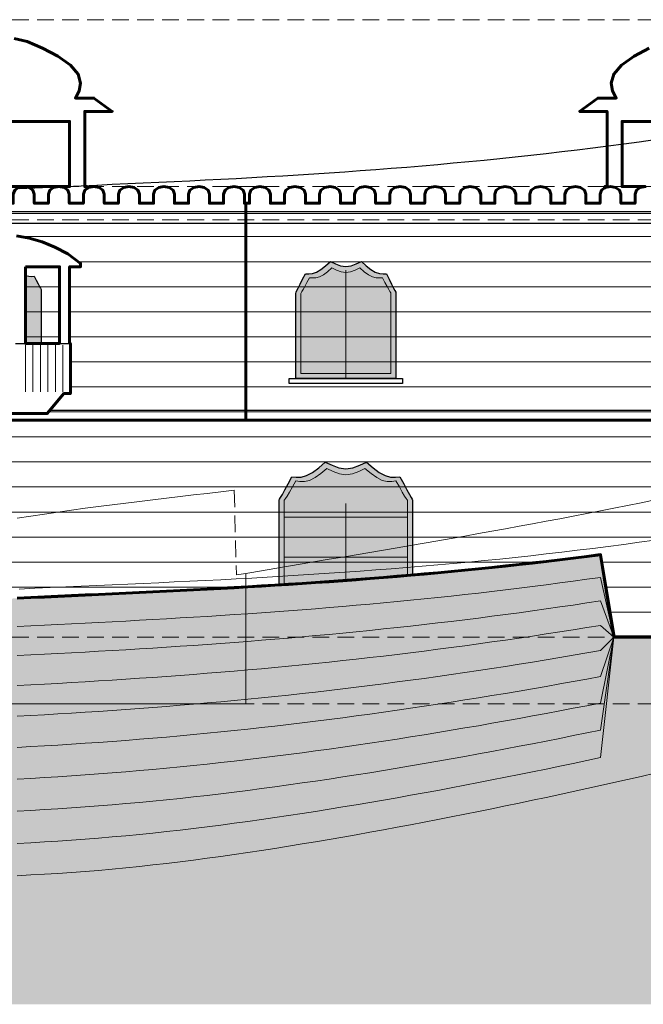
# Model space of a CAD drawing. Header units: inches. Extents: x -103 to 1584, y -3145 to 766.
# Tile 3 of 14: x 557 to 1006, y -3036 to -2328. Entities that reach past the tile are written whole.
import ezdxf

# ---------------------------------------------------------------- set-up
doc = ezdxf.new("R2010")
doc.units = ezdxf.units.IN
doc.header["$LTSCALE"] = 48
doc.header["$MEASUREMENT"] = 0
doc.linetypes.add('DASHED', pattern=[1.524, 1.27, -0.254])
doc.linetypes.add('HIDDEN', pattern=[0.375, 0.25, -0.125])
for name, color, linetype, lineweight in [('A-ELEV', 7, 'CONTINUOUS', 25), ('A-ELEV-FINE', 8, 'CONTINUOUS', 13), ('A-ELEV-OTLN', 7, 'CONTINUOUS', 60), ('A-ELEV-PATT', 8, 'CONTINUOUS', 9), ('A-HIDN', 8, 'HIDDEN', 18), ('A-HTPL', 1, 'DASHED', 25), ('C-TOPO-MINR', 8, 'CONTINUOUS', 9)]:
    doc.layers.add(name, color=color, linetype=linetype, lineweight=lineweight)

msp = doc.modelspace()

# ---------------------------------------------------------------- hatches: boundary and pattern name
at = {"layer": 'A-ELEV'}
h = msp.add_hatch(color=7, dxfattribs=at)
h.dxf.hatch_style = 1
h.paths.add_polyline_path([(756, -2524.8), (756.2, -2523.98), (756.79, -2522.81), (757.76, -2520.94), (759.11, -2518.2), (760.82, -2514.67), (762.88, -2510.69), (765.25, -2510.71), (767.91, -2510.45), (770.84, -2509.5), (774, -2507.66), (777.36, -2505.03), (780.88, -2501.97), (784.52, -2503.57), (788.24, -2504.9), (792, -2505.48), (795.76, -2504.9), (799.48, -2503.57), (803.12, -2501.97), (806.64, -2505.03), (810, -2507.66), (813.16, -2509.5), (816.09, -2510.45), (818.75, -2510.71), (821.12, -2510.69), (823.18, -2514.67), (824.89, -2518.2), (826.24, -2520.94), (827.21, -2522.81), (827.8, -2523.98), (828, -2524.8), (828, -2586), (756, -2586)])
h = msp.add_hatch(color=7, dxfattribs=at)
h.dxf.hatch_style = 1
h.paths.add_polyline_path([(561.87, -2511.9), (564.07, -2512.53), (566.06, -2512.63), (567.84, -2512.53), (569.38, -2515.4), (570.67, -2517.94), (571.68, -2519.88), (572.41, -2521.16), (572.85, -2521.91), (573, -2522.4), (573, -2560.8), (561.6, -2560.8), (561.6, -2511.75)])
h = msp.add_hatch(color=7, dxfattribs=at)
h.dxf.hatch_style = 1
h.paths.add_polyline_path([(744, -2673.6), (744.26, -2672.84), (745.05, -2671.61), (746.35, -2669.44), (748.15, -2666.1), (750.43, -2661.7), (753.17, -2656.67), (756.33, -2656.95), (759.88, -2656.84), (763.79, -2655.79), (768, -2653.52), (772.48, -2650.16), (777.17, -2646.21), (782.02, -2648.42), (786.98, -2650.25), (792, -2651.04), (797.02, -2650.25), (801.98, -2648.42), (806.83, -2646.21), (811.52, -2650.16), (816, -2653.52), (820.21, -2655.79), (824.12, -2656.84), (827.67, -2656.95), (830.83, -2656.67), (833.57, -2661.7), (835.85, -2666.1), (837.65, -2669.44), (838.95, -2671.61), (839.74, -2672.84), (840, -2673.6), (840, -2727.39), (838.5, -2727.52), (828.75, -2728.35), (819, -2729.15), (809.25, -2729.93), (799.5, -2730.68), (789.75, -2731.41), (780, -2732.11), (770.25, -2732.79), (760.5, -2733.45), (750.75, -2734.09), (744, -2734.51)])
at = {"layer": 'C-TOPO-MINR'}
h = msp.add_hatch(dxfattribs=at)
h.set_pattern_fill('AR-SAND', scale=12)
h.paths.add_polyline_path([(0, -2884.64), (0, -2869.99), (0, -2855.87), (0, -2842.35), (0, -2829.51), (0, -2817.42), (0, -2806.19), (0, -2795.9), (0, -2786.63), (0, -2778.44), (0, -2771.33), (0, -2765.33), (0, -2760.42), (0, -2756.64), (0, -2754), (0, -2752.54), (0, -2752.31), (9.75, -2745.48), (19.5, -2738.73), (29.25, -2732.05), (39, -2725.47), (41.43, -2723.85), (48.75, -2718.78), (58.5, -2712.13), (68.25, -2705.57), (78, -2699.12), (87.75, -2692.77), (95.17, -2688.02), (97.5, -2686.47), (97.84, -2699.62), (97.84, -2699.63), (107.25, -2694.68), (117, -2689.66), (126.75, -2684.76), (136.5, -2679.98), (146.25, -2675.32), (156, -2670.78), (165.75, -2666.37), (175.5, -2662.08), (185.25, -2657.93), (195, -2653.9), (204.75, -2650.01), (214.5, -2646.25), (224.25, -2642.62), (234, -2639.12), (243.75, -2635.75), (253.5, -2632.52), (263.25, -2629.41), (273, -2626.44), (282.75, -2623.59), (292.5, -2620.88), (295.71, -2765.37), (295.56, -2765.39), (295.38, -2765.42), (295.18, -2765.45), (302.25, -2764.45), (312, -2763.13), (321.75, -2761.88), (331.5, -2760.68), (341.25, -2759.54), (351, -2758.45), (360.75, -2757.41), (370.5, -2756.42), (380.25, -2755.48), (390, -2754.58), (399.75, -2753.72), (409.5, -2752.91), (419.25, -2752.13), (429, -2751.39), (438.75, -2750.68), (448.5, -2750.01), (458.25, -2749.36), (468, -2748.74), (477.75, -2748.15), (487.5, -2747.58), (497.25, -2747.03), (507, -2746.49), (516.75, -2745.98), (526.5, -2745.48), (536.25, -2744.99), (546, -2744.52), (555.75, -2744.05), (565.5, -2743.59), (575.25, -2743.14), (585, -2742.69), (594.75, -2742.24), (604.5, -2741.79), (614.25, -2741.34), (624, -2740.89), (633.75, -2740.43), (643.5, -2739.97), (653.25, -2739.5), (663, -2739.02), (672.75, -2738.53), (682.5, -2738.03), (692.25, -2737.51), (702, -2736.98), (711.75, -2736.44), (721.5, -2735.88), (731.25, -2735.3), (741, -2734.7), (750.75, -2734.09), (760.5, -2733.45), (770.25, -2732.79), (780, -2732.11), (789.75, -2731.41), (799.5, -2730.68), (809.25, -2729.93), (819, -2729.15), (828.75, -2728.35), (838.5, -2727.52), (848.25, -2726.66), (858, -2725.77), (867.75, -2724.86), (877.5, -2723.91), (887.25, -2722.94), (897, -2721.93), (906.75, -2720.9), (916.5, -2719.83), (926.25, -2718.73), (936, -2717.6), (945.75, -2716.43), (955.5, -2715.23), (965.25, -2714), (975, -2712.74), (984.75, -2772), (994.5, -2772), (1004.25, -2772), (1014, -2772), (1023.75, -2772), (1033.5, -2772), (1043.25, -2772), (1053, -2772), (1062.75, -2772), (1072.5, -2772), (1082.25, -2772), (1092, -2772), (1101.75, -2772), (1111.5, -2772), (1121.25, -2772), (1131, -2772), (1140.75, -2772), (1150.5, -2772), (1160.25, -2772), (1170, -2772), (1179.75, -2772), (1189.5, -2772), (1199.25, -2772), (1209, -2772), (1218.75, -2772), (1228.5, -2772), (1238.25, -2772), (1248, -2772), (1257.75, -2772), (1267.5, -2772), (1277.25, -2772), (1287, -2772), (1296.75, -2772), (1306.5, -2772), (1316.25, -2772), (1320, -2772), (1320, -2616), (1320, -2596.02), (1326, -2594.22), (1335.75, -2591.26), (1345.5, -2588.27), (1355.25, -2585.26), (1365, -2582.21), (1374.75, -2579.14), (1384.5, -2576.04), (1387.86, -2574.96), (1386.19, -2595.36), (1386.19, -2595.36), (1394.25, -2496.82), (1404, -2494.39), (1413.75, -2491.93), (1423.5, -2489.44), (1433.25, -2486.93), (1443, -2484.39), (1452.75, -2481.82), (1462.5, -2479.24), (1472.25, -2476.63), (1482, -2473.99), (1491.75, -2471.34), (1501.5, -2468.67), (1511.25, -2465.98), (1521, -2463.27), (1530.75, -2460.55), (1540.5, -2457.8), (1550.25, -2455.05), (1560, -2452.28), (1560, -2452.74), (1560, -2454.13), (1560, -2456.43), (1560, -2459.62), (1560, -2463.66), (1560, -2468.51), (1560, -2474.13), (1560, -2480.49), (1560, -2487.54), (1560, -2495.27), (1560, -2503.63), (1560, -2512.6), (1560, -2522.15), (1560, -2532.27), (1560, -2542.93), (1560, -2554.13), (1560, -2565.84), (1560, -2578.06), (1560, -2590.77), (1560, -2603.97), (1560, -2617.66), (1560, -2631.83), (1560, -2646.48), (1560, -2661.62), (1560, -2677.26), (1560, -2693.4), (1560, -2710.09), (1560, -2727.34), (1560, -3036), (0, -3036), (0, -2981.11), (0, -2964.15), (0, -2947.52), (0, -2931.24), (0, -2915.31), (0, -2899.76)])
h.paths.add_polyline_path([(1464.02, -2752.44), (1463.93, -2752.47), (1463.79, -2752.5), (1463.68, -2752.53), (1462.5, -2752.85)], flags=0)
h.paths.add_polyline_path([(1467.58, -2751.49), (1465.97, -2751.92), (1465.16, -2752.14), (1464.67, -2752.27), (1464.34, -2752.36), (1464.18, -2752.4), (1472.25, -2750.24)], flags=0)
h.paths.add_polyline_path([(293.07, -2765.74), (292.5, -2765.82), (294.08, -2765.6), (293.99, -2765.61), (293.57, -2765.67)], flags=0)
h.paths.add_polyline_path([(97.5, -2699.81), (97.8, -2699.64), (97.74, -2699.68), (97.63, -2699.74)], flags=0)
h.paths.add_polyline_path([(1384.5, -2774.01), (1394.25, -2771.35), (1391.87, -2772)], flags=0)

# ---------------------------------------------------------------- linework, layer by layer
at = {"layer": 'A-ELEV'}
for p, q in [((300, -2467.2), (720, -2467.2)), ((720, -2467.2), (1320, -2467.2)), ((300, -2474.4), (720, -2474.4)), ((720, -2474.4), (1320, -2474.4)), ((554.4, -2560.8), (561.6, -2560.8)), ((586.2, -2560.8), (593.4, -2560.8)), ((579.2, -2608.8), (720, -2608.8)), ((720, -2608.8), (1320, -2608.8)), ((300, -2616), (1320, -2616)), ((300, -2616), (720, -2616)), ((720, -2616), (1320, -2616))]:
    msp.add_line(p, q, dxfattribs=at)
msp.add_lwpolyline([(555.2, -2483.36), (564.4, -2485.02), (573.6, -2487.74), (582.8, -2491.48), (592, -2496.28), (601.2, -2503.2), (601.2, -2505.6), (593.4, -2505.6), (593.4, -2560.8), (594, -2560.8), (594, -2596.8), (589.2, -2596.8), (577.2, -2611.2), (514.8, -2611.2)], dxfattribs=at)
for points in [[(586.2, -2505.6), (561.6, -2505.6), (561.6, -2560.8), (586.2, -2560.8)], [(756, -2524.8), (756.2, -2523.98), (756.79, -2522.81), (757.76, -2520.94), (759.11, -2518.2), (760.82, -2514.67), (762.88, -2510.69), (765.25, -2510.71), (767.91, -2510.45), (770.84, -2509.5), (774, -2507.66), (777.36, -2505.03), (780.88, -2501.97), (784.52, -2503.57), (788.24, -2504.9), (792, -2505.48), (795.76, -2504.9), (799.48, -2503.57), (803.12, -2501.97), (806.64, -2505.03), (810, -2507.66), (813.16, -2509.5), (816.09, -2510.45), (818.75, -2510.71), (821.12, -2510.69), (823.18, -2514.67), (824.89, -2518.2), (826.24, -2520.94), (827.21, -2522.81), (827.8, -2523.98), (828, -2524.8), (828, -2586), (756, -2586)], [(561.87, -2511.9), (564.07, -2512.53), (566.06, -2512.63), (567.84, -2512.53), (569.38, -2515.4), (570.67, -2517.94), (571.68, -2519.88), (572.41, -2521.16), (572.85, -2521.91), (573, -2522.4), (573, -2560.8), (561.6, -2560.8), (561.6, -2511.75)], [(751.2, -2589.6), (751.2, -2586), (832.8, -2586), (832.8, -2589.6)], [(744, -2673.6), (744.26, -2672.84), (745.05, -2671.61), (746.35, -2669.44), (748.15, -2666.1), (750.43, -2661.7), (753.17, -2656.67), (756.33, -2656.95), (759.88, -2656.84), (763.79, -2655.79), (768, -2653.52), (772.48, -2650.16), (777.17, -2646.21), (782.02, -2648.42), (786.98, -2650.25), (792, -2651.04), (797.02, -2650.25), (801.98, -2648.42), (806.83, -2646.21), (811.52, -2650.16), (816, -2653.52), (820.21, -2655.79), (824.12, -2656.84), (827.67, -2656.95), (830.83, -2656.67), (833.57, -2661.7), (835.85, -2666.1), (837.65, -2669.44), (838.95, -2671.61), (839.74, -2672.84), (840, -2673.6), (840, -2727.39), (838.5, -2727.52), (828.75, -2728.35), (819, -2729.15), (809.25, -2729.93), (799.5, -2730.68), (789.75, -2731.41), (780, -2732.11), (770.25, -2732.79), (760.5, -2733.45), (750.75, -2734.09), (744, -2734.51)]]:
    msp.add_lwpolyline(points, close=True, dxfattribs=at)
at = {"layer": 'A-ELEV-FINE'}
for p, q in [((792, -2586), (792, -2508)), ((561.6, -2595.6), (561.6, -2562)), ((567, -2595.6), (567, -2562)), ((572.4, -2595.6), (572.4, -2562)), ((577.8, -2595.6), (577.8, -2562)), ((583.2, -2595.6), (583.2, -2562)), ((588.6, -2595.6), (588.6, -2562)), ((792, -2731.24), (792, -2676)), ((747.6, -2685.6), (836.4, -2685.6)), ((747.6, -2714.4), (836.4, -2714.4))]:
    msp.add_line(p, q, dxfattribs=at)
for points in [[(759.6, -2524.8), (759.78, -2524.31), (760.31, -2523.51), (761.19, -2522.07), (762.4, -2519.84), (763.94, -2516.88), (765.79, -2513.51), (767.92, -2513.72), (770.32, -2513.67), (772.96, -2512.97), (775.8, -2511.46), (778.82, -2509.2), (781.99, -2506.54), (785.26, -2508.04), (788.61, -2509.28), (792, -2509.81), (795.39, -2509.28), (798.74, -2508.04), (802.01, -2506.54), (805.18, -2509.2), (808.2, -2511.46), (811.04, -2512.97), (813.68, -2513.67), (816.08, -2513.72), (818.21, -2513.51), (820.06, -2516.88), (821.6, -2519.84), (822.81, -2522.07), (823.69, -2523.51), (824.22, -2524.31), (824.4, -2524.8), (824.4, -2582.4), (759.6, -2582.4)], [(747.6, -2673.6), (747.84, -2673.17), (748.57, -2672.31), (749.77, -2670.57), (751.44, -2667.74), (753.55, -2663.91), (756.08, -2659.49), (759, -2659.97), (762.29, -2660.06), (765.9, -2659.26), (769.8, -2657.31), (773.94, -2654.33), (778.28, -2650.77), (782.77, -2652.9), (787.36, -2654.63), (792, -2655.37), (796.64, -2654.63), (801.23, -2652.9), (805.72, -2650.77), (810.06, -2654.33), (814.2, -2657.31), (818.1, -2659.26), (821.71, -2660.06), (825, -2659.97), (827.92, -2659.49), (830.45, -2663.91), (832.56, -2667.74), (834.23, -2670.57), (835.43, -2672.31), (836.16, -2673.17), (836.4, -2673.6), (836.4, -2727.7), (828.75, -2728.35), (819, -2729.15), (809.25, -2729.93), (799.5, -2730.68), (789.75, -2731.41), (780, -2732.11), (770.25, -2732.79), (760.5, -2733.45), (750.75, -2734.09), (747.6, -2734.29)]]:
    msp.add_lwpolyline(points, close=True, dxfattribs=at)
at = {"layer": 'A-ELEV-OTLN'}
for points in [[(553.44, -2341.54), (562.94, -2343.79), (573.89, -2348.54), (584.83, -2354.16), (593.95, -2360.64), (599.42, -2367.12), (601.25, -2373.6), (600.34, -2379.22), (597.6, -2384.4), (610.8, -2384.4), (624, -2394), (604.2, -2394), (604.2, -2448), (606, -2448), (606, -2449.48), (604.3, -2450.7), (603.3, -2453.4), (603.3, -2460), (593.1, -2460), (593.1, -2453.4), (592.1, -2450.7), (589.35, -2448.72), (585.6, -2448), (593.4, -2448), (593.4, -2401.2), (510.6, -2401.2)], [(1073.4, -2401.2), (990.6, -2401.2), (990.6, -2448), (1007.4, -2448), (1003.65, -2448.72), (1000.9, -2450.7), (999.9, -2453.4), (999.9, -2460), (989.7, -2460), (989.7, -2453.4), (988.7, -2450.7), (985.95, -2448.72), (982.2, -2448), (978.45, -2448.72), (978, -2449.05), (978, -2448), (979.8, -2448), (979.8, -2394), (960, -2394), (973.2, -2384.4), (986.4, -2384.4), (983.66, -2379.22), (982.75, -2373.6), (984.58, -2367.12), (990.05, -2360.64), (999.17, -2354.16), (1010.11, -2348.54)], [(556.65, -2448.72), (560.4, -2448), (564.15, -2448.72), (566.9, -2450.7), (567.9, -2453.4), (567.9, -2460), (578.1, -2460), (578.1, -2453.4), (579.1, -2450.7), (581.85, -2448.72), (585.6, -2448), (589.35, -2448.72), (592.1, -2450.7), (593.1, -2453.4), (593.1, -2460), (603.3, -2460), (603.3, -2453.4), (604.3, -2450.7), (607.05, -2448.72), (610.8, -2448), (614.55, -2448.72), (617.3, -2450.7), (618.3, -2453.4), (618.3, -2460), (628.5, -2460), (628.5, -2453.4), (629.5, -2450.7), (632.25, -2448.72), (636, -2448), (639.75, -2448.72), (642.5, -2450.7), (643.5, -2453.4), (643.5, -2460), (653.7, -2460), (653.7, -2453.4), (654.7, -2450.7), (657.45, -2448.72), (661.2, -2448), (664.95, -2448.72), (667.7, -2450.7), (668.7, -2453.4), (668.7, -2460), (678.9, -2460), (678.9, -2453.4), (679.9, -2450.7), (682.65, -2448.72), (686.4, -2448), (690.15, -2448.72), (692.9, -2450.7), (693.9, -2453.4), (693.9, -2460), (704.1, -2460), (704.1, -2453.4), (705.1, -2450.7), (707.85, -2448.72), (711.6, -2448), (715.35, -2448.72), (718.1, -2450.7), (719.1, -2453.4), (719.1, -2460), (720, -2460), (720, -2616), (300, -2616)], [(1320, -2616), (720, -2616), (720, -2460), (722.7, -2460), (722.7, -2453.4), (723.7, -2450.7), (726.45, -2448.72), (730.2, -2448), (733.95, -2448.72), (736.7, -2450.7), (737.7, -2453.4), (737.7, -2460), (747.9, -2460), (747.9, -2453.4), (748.9, -2450.7), (751.65, -2448.72), (755.4, -2448), (759.15, -2448.72), (761.9, -2450.7), (762.9, -2453.4), (762.9, -2460), (773.1, -2460), (773.1, -2453.4), (774.1, -2450.7), (776.85, -2448.72), (780.6, -2448), (784.35, -2448.72), (787.1, -2450.7), (788.1, -2453.4), (788.1, -2460), (798.3, -2460), (798.3, -2453.4), (799.3, -2450.7), (802.05, -2448.72), (805.8, -2448), (809.55, -2448.72), (812.3, -2450.7), (813.3, -2453.4), (813.3, -2460), (823.5, -2460), (823.5, -2453.4), (824.5, -2450.7), (827.25, -2448.72), (831, -2448), (834.75, -2448.72), (837.5, -2450.7), (838.5, -2453.4), (838.5, -2460), (848.7, -2460), (848.7, -2453.4), (849.7, -2450.7), (852.45, -2448.72), (856.2, -2448), (859.95, -2448.72), (862.7, -2450.7), (863.7, -2453.4), (863.7, -2460), (873.9, -2460), (873.9, -2453.4), (874.9, -2450.7), (877.65, -2448.72), (881.4, -2448), (885.15, -2448.72), (887.9, -2450.7), (888.9, -2453.4), (888.9, -2460), (899.1, -2460), (899.1, -2453.4), (900.1, -2450.7), (902.85, -2448.72), (906.6, -2448), (910.35, -2448.72), (913.1, -2450.7), (914.1, -2453.4), (914.1, -2460), (924.3, -2460), (924.3, -2453.4), (925.3, -2450.7), (928.05, -2448.72), (931.8, -2448), (935.55, -2448.72), (938.3, -2450.7), (939.3, -2453.4), (939.3, -2460), (949.5, -2460), (949.5, -2453.4), (950.5, -2450.7), (953.25, -2448.72), (957, -2448), (960.75, -2448.72), (963.5, -2450.7), (964.5, -2453.4), (964.5, -2460), (974.7, -2460), (974.7, -2453.4), (975.7, -2450.7), (978.45, -2448.72), (982.2, -2448), (985.95, -2448.72), (988.7, -2450.7), (989.7, -2453.4), (989.7, -2460), (999.9, -2460), (999.9, -2453.4), (1000.9, -2450.7), (1003.65, -2448.72), (1007.4, -2448)], [(514.8, -2611.2), (577.2, -2611.2), (589.2, -2596.8), (594, -2596.8), (594, -2560.8), (593.4, -2560.8), (593.4, -2505.6), (601.2, -2505.6), (601.2, -2503.2), (592, -2496.28), (582.8, -2491.48), (573.6, -2487.74), (564.4, -2485.02), (555.2, -2483.36)], [(300, -2616), (1320, -2616)], [(555.74, -2743.93), (565.49, -2743.47), (575.24, -2743.02), (584.99, -2742.57), (594.74, -2742.12), (604.49, -2741.67), (614.24, -2741.22), (623.99, -2740.77), (633.74, -2740.31), (643.49, -2739.85), (653.24, -2739.38), (662.99, -2738.9), (672.74, -2738.41), (682.49, -2737.91), (692.24, -2737.39), (701.99, -2736.86), (711.74, -2736.32), (721.49, -2735.76), (731.24, -2735.18), (740.99, -2734.58), (750.74, -2733.97), (760.49, -2733.33), (770.24, -2732.67), (779.99, -2731.99), (789.74, -2731.29), (799.49, -2730.56), (809.24, -2729.81), (818.99, -2729.03), (828.74, -2728.23), (838.49, -2727.4), (848.24, -2726.54), (857.99, -2725.65), (867.74, -2724.74), (877.49, -2723.79), (887.24, -2722.82), (896.99, -2721.81), (906.74, -2720.78), (916.49, -2719.71), (926.24, -2718.61), (935.99, -2717.48), (945.74, -2716.31), (955.49, -2715.12), (965.23, -2713.88), (974.98, -2712.62), (975, -2712.62), (975.01, -2712.62), (975.02, -2712.62), (975.03, -2712.62), (975.04, -2712.63), (975.05, -2712.63), (975.06, -2712.64), (975.07, -2712.64), (975.08, -2712.65), (975.09, -2712.66), (975.1, -2712.67), (975.1, -2712.68), (975.11, -2712.69), (975.11, -2712.7), (975.12, -2712.71), (975.12, -2712.72), (984.85, -2771.88), (1319.88, -2771.88)], [(1014, -2772), (1004.25, -2772), (994.5, -2772), (984.75, -2772), (975, -2712.74), (965.25, -2714), (955.5, -2715.23), (945.75, -2716.43), (936, -2717.6), (926.25, -2718.73), (916.5, -2719.83), (906.75, -2720.9), (897, -2721.93), (887.25, -2722.94), (877.5, -2723.91), (867.75, -2724.86), (858, -2725.77), (848.25, -2726.66), (838.5, -2727.52), (828.75, -2728.35), (819, -2729.15), (809.25, -2729.93), (799.5, -2730.68), (789.75, -2731.41), (780, -2732.11), (770.25, -2732.79), (760.5, -2733.45), (750.75, -2734.09), (741, -2734.7), (731.25, -2735.3), (721.5, -2735.88), (711.75, -2736.44), (702, -2736.98), (692.25, -2737.51), (682.5, -2738.03), (672.75, -2738.53), (663, -2739.02), (653.25, -2739.5), (643.5, -2739.97), (633.75, -2740.43), (624, -2740.89), (614.25, -2741.34), (604.5, -2741.79), (594.75, -2742.24), (585, -2742.69), (575.25, -2743.14), (565.5, -2743.59), (555.75, -2744.05)]]:
    msp.add_lwpolyline(points, dxfattribs=at)
for points in [[(542.7, -2460), (542.7, -2453.4), (541.7, -2450.7), (538.95, -2448.72), (535.2, -2448), (560.4, -2448), (556.65, -2448.72), (553.9, -2450.7), (552.9, -2453.4), (552.9, -2460)], [(567.9, -2460), (567.9, -2453.4), (566.9, -2450.7), (564.15, -2448.72), (560.4, -2448), (585.6, -2448), (581.85, -2448.72), (579.1, -2450.7), (578.1, -2453.4), (578.1, -2460)], [(561.6, -2505.6), (586.2, -2505.6), (586.2, -2560.8), (561.6, -2560.8)]]:
    msp.add_lwpolyline(points, close=True, dxfattribs=at)
at = {"layer": 'A-ELEV-PATT'}
for p, q in [((300, -2466), (720, -2466)), ((720, -2466), (1320, -2466)), ((558.76, -2484), (720, -2484)), ((720, -2484), (1320, -2484)), ((599.6, -2502), (720, -2502)), ((720, -2502), (1320, -2502)), ((561.6, -2520), (586.2, -2520)), ((593.4, -2520), (720, -2520)), ((720, -2520), (1320, -2520)), ((561.6, -2538), (586.2, -2538)), ((593.4, -2538), (720, -2538)), ((720, -2538), (1320, -2538)), ((561.6, -2556), (586.2, -2556)), ((593.4, -2556), (720, -2556)), ((720, -2556), (1320, -2556)), ((594, -2574), (720, -2574)), ((720, -2574), (1320, -2574)), ((594, -2592), (720, -2592)), ((720, -2592), (1320, -2592)), ((578.2, -2610), (720, -2610)), ((720, -2610), (1320, -2610)), ((300, -2628), (1320, -2628)), ((300, -2646), (1320, -2646)), ((300, -2664), (1320, -2664)), ((300, -2682), (1320, -2682)), ((300, -2700), (1320, -2700)), ((300, -2718), (932.53, -2718)), ((975.87, -2718), (1320, -2718)), ((300, -2736), (719.39, -2736)), ((978.83, -2736), (1320, -2736)), ((981.79, -2754), (1320, -2754)), ((984.75, -2772), (994.5, -2772)), ((994.5, -2772), (1004.25, -2772)), ((1004.25, -2772), (1014, -2772))]:
    msp.add_line(p, q, dxfattribs=at)
at = {"layer": 'A-HIDN'}
for p, q in [((-24, -2328), (1560, -2328)), ((-24, -2448), (1560, -2448)), ((-24, -2472), (1560, -2472)), ((-24, -2616), (1560, -2616)), ((-24, -2772), (1560, -2772))]:
    msp.add_line(p, q, dxfattribs=at)
for points in [[(1320, -2616.6), (1320, -2820), (720, -2820), (720, -2726.12)], [(555.75, -2686.41), (565.5, -2684.91), (575.25, -2683.46), (585, -2682.05), (594.75, -2680.68), (604.5, -2679.35), (614.25, -2678.06), (624, -2676.79), (633.75, -2675.56), (643.5, -2674.35), (653.25, -2673.16), (663, -2672), (672.75, -2670.85), (682.5, -2669.72), (692.25, -2668.61), (702, -2667.51), (711.75, -2666.42), (713.26, -2727.27), (720, -2726.12), (720, -2820), (300, -2820)], [(720, -2726.12), (721.5, -2725.87), (731.25, -2724.21), (741, -2722.57), (750.75, -2720.92), (760.5, -2719.28), (770.25, -2717.64), (780, -2716.01), (789.75, -2714.37), (799.5, -2712.72), (809.25, -2711.07), (819, -2709.42), (828.75, -2707.76), (838.5, -2706.08), (848.25, -2704.4), (858, -2702.71), (867.75, -2701.01), (877.5, -2699.29), (887.25, -2697.56), (897, -2695.81), (906.75, -2694.04), (916.5, -2692.26), (926.25, -2690.46), (936, -2688.64), (945.75, -2686.8), (955.5, -2684.94), (965.25, -2683.06), (975, -2681.15), (984.75, -2679.22), (994.5, -2677.27), (1004.25, -2675.29), (1014, -2673.29)], [(557.14, -2737.37), (568.29, -2736.86), (579.43, -2736.36), (590.57, -2735.86), (601.71, -2735.36), (612.86, -2734.87), (624, -2734.37), (635.14, -2733.87), (646.29, -2733.37), (657.43, -2732.85), (668.57, -2732.33), (679.71, -2731.79), (690.86, -2731.24), (702, -2730.67), (713.14, -2730.08), (724.29, -2729.47), (735.43, -2728.84), (746.57, -2728.19), (757.71, -2727.51), (768.86, -2726.8), (780, -2726.07), (791.14, -2725.31), (802.29, -2724.51), (813.43, -2723.69), (824.57, -2722.83), (835.71, -2721.93), (846.86, -2721.01), (858, -2720.04), (869.14, -2719.04), (880.29, -2718), (891.43, -2716.92), (902.57, -2715.8), (913.71, -2714.63), (924.86, -2713.43), (936, -2712.18), (947.14, -2710.89), (958.29, -2709.56), (969.43, -2708.18), (980.57, -2706.76), (991.71, -2705.3), (1002.86, -2703.78), (1014, -2702.23)], [(1320, -2820), (300, -2820), (300, -2765.37)]]:
    msp.add_lwpolyline(points, dxfattribs=at)
at = {"layer": 'A-HTPL'}
msp.add_lwpolyline([(557.14, -2449.37), (568.29, -2448.86), (579.43, -2448.36), (590.57, -2447.86), (601.71, -2447.36), (612.86, -2446.87), (624, -2446.37), (635.14, -2445.87), (646.29, -2445.37), (657.43, -2444.85), (668.57, -2444.33), (679.71, -2443.79), (690.86, -2443.24), (702, -2442.67), (713.14, -2442.08), (724.29, -2441.47), (735.43, -2440.84), (746.57, -2440.19), (757.71, -2439.51), (768.86, -2438.8), (780, -2438.07), (791.14, -2437.31), (802.29, -2436.51), (813.43, -2435.69), (824.57, -2434.83), (835.71, -2433.93), (846.86, -2433.01), (858, -2432.04), (869.14, -2431.04), (880.29, -2430), (891.43, -2428.92), (902.57, -2427.8), (913.71, -2426.63), (924.86, -2425.43), (936, -2424.18), (947.14, -2422.89), (958.29, -2421.56), (969.43, -2420.18), (980.57, -2418.76), (991.71, -2417.3), (1002.86, -2415.78), (1014, -2414.23)], dxfattribs=at)
at = {"layer": 'C-TOPO-MINR'}
for points in [[(555.75, -2744.05), (565.5, -2743.59), (575.25, -2743.14), (585, -2742.69), (594.75, -2742.24), (604.5, -2741.79), (614.25, -2741.34), (624, -2740.89), (633.75, -2740.43), (643.5, -2739.97), (653.25, -2739.5), (663, -2739.02), (672.75, -2738.53), (682.5, -2738.03), (692.25, -2737.51), (702, -2736.98), (711.75, -2736.44), (721.5, -2735.88), (731.25, -2735.3), (741, -2734.7), (750.75, -2734.09), (760.5, -2733.45), (770.25, -2732.79), (780, -2732.11), (789.75, -2731.41), (799.5, -2730.68), (809.25, -2729.93), (819, -2729.15), (828.75, -2728.35), (838.5, -2727.52), (848.25, -2726.66), (858, -2725.77), (867.75, -2724.86), (877.5, -2723.91), (887.25, -2722.94), (897, -2721.93), (906.75, -2720.9), (916.5, -2719.83), (926.25, -2718.73), (936, -2717.6), (945.75, -2716.43), (955.5, -2715.23), (965.25, -2714), (975, -2712.74), (984.75, -2772), (984.99, -2772)], [(555.75, -2764.35), (565.5, -2763.87), (575.25, -2763.39), (585, -2762.9), (594.75, -2762.41), (604.5, -2761.92), (614.25, -2761.42), (624, -2760.91), (633.75, -2760.4), (643.5, -2759.87), (653.25, -2759.33), (663, -2758.78), (672.75, -2758.21), (682.5, -2757.63), (692.25, -2757.03), (702, -2756.41), (711.75, -2755.77), (721.5, -2755.12), (731.25, -2754.44), (741, -2753.74), (750.75, -2753.02), (760.5, -2752.28), (770.25, -2751.51), (780, -2750.72), (789.75, -2749.91), (799.5, -2749.07), (809.25, -2748.2), (819, -2747.3), (828.75, -2746.38), (838.5, -2745.43), (848.25, -2744.45), (858, -2743.45), (867.75, -2742.41), (877.5, -2741.35), (887.25, -2740.25), (897, -2739.13), (906.75, -2737.97), (916.5, -2736.78), (926.25, -2735.56), (936, -2734.31), (945.75, -2733.03), (955.5, -2731.72), (965.25, -2730.38), (975, -2729), (984.75, -2772), (984.99, -2772)], [(555.75, -2785.29), (565.5, -2784.79), (575.25, -2784.28), (585, -2783.76), (594.75, -2783.23), (604.5, -2782.7), (614.25, -2782.15), (624, -2781.59), (633.75, -2781.02), (643.5, -2780.43), (653.25, -2779.82), (663, -2779.2), (672.75, -2778.56), (682.5, -2777.89), (692.25, -2777.21), (702, -2776.5), (711.75, -2775.78), (721.5, -2775.03), (731.25, -2774.25), (741, -2773.45), (750.75, -2772.63), (760.5, -2771.78), (770.25, -2770.9), (780, -2770), (789.75, -2769.07), (799.5, -2768.12), (809.25, -2767.13), (819, -2766.12), (828.75, -2765.08), (838.5, -2764.01), (848.25, -2762.92), (858, -2761.79), (867.75, -2760.64), (877.5, -2759.45), (887.25, -2758.23), (897, -2756.99), (906.75, -2755.72), (916.5, -2754.41), (926.25, -2753.07), (936, -2751.71), (945.75, -2750.31), (955.5, -2748.88), (965.25, -2747.43), (975, -2745.94), (984.75, -2772), (984.99, -2772)], [(555.75, -2806.8), (565.5, -2806.28), (575.25, -2805.75), (585, -2805.2), (594.75, -2804.64), (604.5, -2804.07), (614.25, -2803.48), (624, -2802.87), (633.75, -2802.24), (643.5, -2801.59), (653.25, -2800.92), (663, -2800.22), (672.75, -2799.51), (682.5, -2798.76), (692.25, -2798), (702, -2797.21), (711.75, -2796.39), (721.5, -2795.54), (731.25, -2794.67), (741, -2793.77), (750.75, -2792.84), (760.5, -2791.89), (770.25, -2790.9), (780, -2789.89), (789.75, -2788.85), (799.5, -2787.78), (809.25, -2786.68), (819, -2785.55), (828.75, -2784.39), (838.5, -2783.21), (848.25, -2781.99), (858, -2780.75), (867.75, -2779.47), (877.5, -2778.17), (887.25, -2776.83), (897, -2775.47), (906.75, -2774.08), (916.5, -2772.65), (926.25, -2771.2), (936, -2769.72), (945.75, -2768.21), (955.5, -2766.67), (965.25, -2765.1), (975, -2763.5), (984.75, -2772), (984.99, -2772)], [(555.75, -2920.31), (565.5, -2919.79), (575.25, -2919.23), (585, -2918.62), (594.75, -2917.96), (604.5, -2917.24), (614.25, -2916.47), (624, -2915.64), (633.75, -2914.76), (643.5, -2913.82), (653.25, -2912.83), (663, -2911.79), (672.75, -2910.69), (682.5, -2909.54), (692.25, -2908.35), (702, -2907.1), (711.75, -2905.82), (721.5, -2904.49), (731.25, -2903.12), (741, -2901.71), (750.75, -2900.26), (760.5, -2898.77), (770.25, -2897.25), (780, -2895.7), (789.75, -2894.11), (799.5, -2892.49), (809.25, -2890.84), (819, -2889.16), (828.75, -2887.45), (838.5, -2885.71), (848.25, -2883.94), (858, -2882.14), (867.75, -2880.32), (877.5, -2878.47), (887.25, -2876.6), (897, -2874.7), (906.75, -2872.78), (916.5, -2870.83), (926.25, -2868.85), (936, -2866.86), (945.75, -2864.84), (955.5, -2862.79), (965.25, -2860.73), (975, -2858.64), (984.75, -2772), (994.5, -2772), (1004.25, -2772), (1014, -2772)], [(555.75, -2897.11), (565.5, -2896.58), (575.25, -2896.01), (585, -2895.4), (594.75, -2894.75), (604.5, -2894.06), (614.25, -2893.32), (624, -2892.53), (633.75, -2891.7), (643.5, -2890.82), (653.25, -2889.89), (663, -2888.92), (672.75, -2887.9), (682.5, -2886.84), (692.25, -2885.74), (702, -2884.59), (711.75, -2883.4), (721.5, -2882.17), (731.25, -2880.9), (741, -2879.59), (750.75, -2878.24), (760.5, -2876.86), (770.25, -2875.45), (780, -2873.99), (789.75, -2872.51), (799.5, -2870.99), (809.25, -2869.44), (819, -2867.86), (828.75, -2866.25), (838.5, -2864.61), (848.25, -2862.95), (858, -2861.25), (867.75, -2859.53), (877.5, -2857.77), (887.25, -2855.99), (897, -2854.19), (906.75, -2852.36), (916.5, -2850.5), (926.25, -2848.62), (936, -2846.71), (945.75, -2844.78), (955.5, -2842.82), (965.25, -2840.84), (975, -2838.84), (984.75, -2772), (984.99, -2772)], [(555.75, -2874.06), (565.5, -2873.52), (575.25, -2872.96), (585, -2872.35), (594.75, -2871.72), (604.5, -2871.05), (614.25, -2870.34), (624, -2869.6), (633.75, -2868.81), (643.5, -2867.99), (653.25, -2867.13), (663, -2866.23), (672.75, -2865.29), (682.5, -2864.31), (692.25, -2863.29), (702, -2862.23), (711.75, -2861.14), (721.5, -2860), (731.25, -2858.83), (741, -2857.63), (750.75, -2856.39), (760.5, -2855.11), (770.25, -2853.8), (780, -2852.46), (789.75, -2851.08), (799.5, -2849.67), (809.25, -2848.23), (819, -2846.76), (828.75, -2845.26), (838.5, -2843.73), (848.25, -2842.17), (858, -2840.58), (867.75, -2838.96), (877.5, -2837.31), (887.25, -2835.64), (897, -2833.93), (906.75, -2832.2), (916.5, -2830.45), (926.25, -2828.67), (936, -2826.86), (945.75, -2825.02), (955.5, -2823.16), (965.25, -2821.28), (975, -2819.37), (984.75, -2772), (984.99, -2772)], [(555.75, -2851.27), (565.5, -2850.73), (575.25, -2850.17), (585, -2849.58), (594.75, -2848.96), (604.5, -2848.32), (614.25, -2847.65), (624, -2846.95), (633.75, -2846.21), (643.5, -2845.45), (653.25, -2844.65), (663, -2843.82), (672.75, -2842.95), (682.5, -2842.05), (692.25, -2841.12), (702, -2840.15), (711.75, -2839.15), (721.5, -2838.11), (731.25, -2837.04), (741, -2835.94), (750.75, -2834.8), (760.5, -2833.63), (770.25, -2832.43), (780, -2831.2), (789.75, -2829.93), (799.5, -2828.64), (809.25, -2827.31), (819, -2825.95), (828.75, -2824.56), (838.5, -2823.14), (848.25, -2821.69), (858, -2820.21), (867.75, -2818.71), (877.5, -2817.17), (887.25, -2815.61), (897, -2814.01), (906.75, -2812.39), (916.5, -2810.74), (926.25, -2809.07), (936, -2807.36), (945.75, -2805.63), (955.5, -2803.87), (965.25, -2802.09), (975, -2800.28), (984.75, -2772), (984.99, -2772)], [(555.75, -2828.82), (565.5, -2828.29), (575.25, -2827.74), (585, -2827.17), (594.75, -2826.58), (604.5, -2825.97), (614.25, -2825.34), (624, -2824.68), (633.75, -2824), (643.5, -2823.29), (653.25, -2822.55), (663, -2821.79), (672.75, -2821), (682.5, -2820.18), (692.25, -2819.33), (702, -2818.45), (711.75, -2817.54), (721.5, -2816.6), (731.25, -2815.62), (741, -2814.62), (750.75, -2813.59), (760.5, -2812.53), (770.25, -2811.44), (780, -2810.31), (789.75, -2809.16), (799.5, -2807.98), (809.25, -2806.76), (819, -2805.52), (828.75, -2804.24), (838.5, -2802.94), (848.25, -2801.61), (858, -2800.24), (867.75, -2798.85), (877.5, -2797.43), (887.25, -2795.98), (897, -2794.5), (906.75, -2792.99), (916.5, -2791.45), (926.25, -2789.89), (936, -2788.29), (945.75, -2786.67), (955.5, -2785.02), (965.25, -2783.34), (975, -2781.64), (984.75, -2772), (984.99, -2772)], [(555.75, -2943.5), (565.5, -2943.01), (575.25, -2942.47), (585, -2941.86), (594.75, -2941.2), (604.5, -2940.47), (614.25, -2939.67), (624, -2938.8), (633.75, -2937.86), (643.5, -2936.86), (653.25, -2935.8), (663, -2934.67), (672.75, -2933.49), (682.5, -2932.25), (692.25, -2930.97), (702, -2929.63), (711.75, -2928.25), (721.5, -2926.82), (731.25, -2925.35), (741, -2923.85), (750.75, -2922.3), (760.5, -2920.72), (770.25, -2919.1), (780, -2917.45), (789.75, -2915.77), (799.5, -2914.06), (809.25, -2912.32), (819, -2910.54), (828.75, -2908.74), (838.5, -2906.91), (848.25, -2905.06), (858, -2903.17), (867.75, -2901.27), (877.5, -2899.33), (887.25, -2897.37), (897, -2895.39), (906.75, -2893.38), (916.5, -2891.35), (926.25, -2889.3), (936, -2887.23), (945.75, -2885.13), (955.5, -2883.01), (965.25, -2880.87), (975, -2878.71), (984.75, -2876.53), (994.5, -2874.32), (1004.25, -2872.1), (1014, -2869.86)]]:
    msp.add_lwpolyline(points, dxfattribs=at)

doc.saveas('drawing.dxf')
